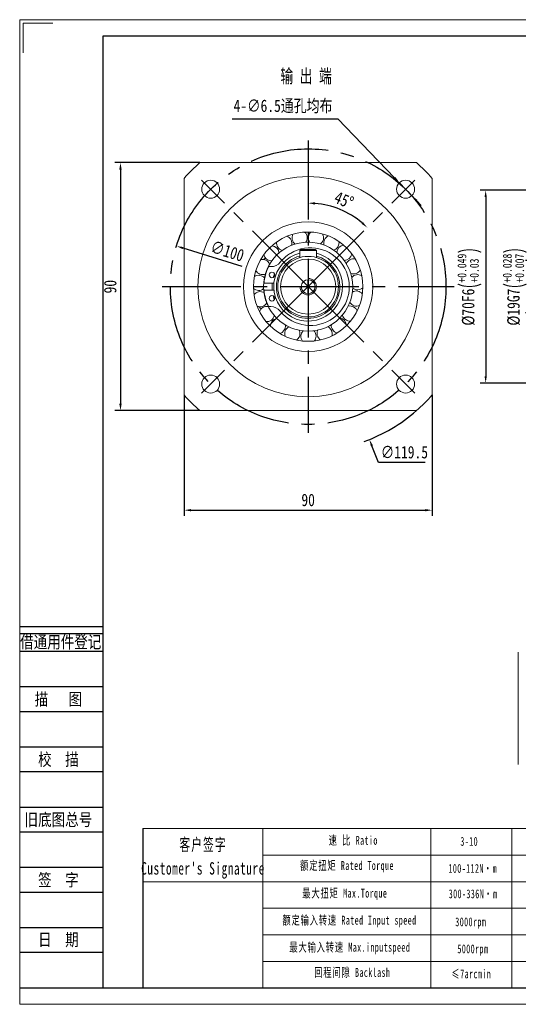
# Model space of a CAD drawing. Header units: millimetres. Extents: x 0 to 505, y 0 to 357.
# Tile 1 of 3: x 0 to 181, y 0 to 357. Entities that reach past the tile are written whole.
import ezdxf
from ezdxf.enums import TextEntityAlignment as Align

# ---------------------------------------------------------------- set-up
doc = ezdxf.new("R2010")
doc.units = ezdxf.units.MM
doc.header["$LTSCALE"] = 1.5
doc.header["$PDSIZE"] = -1
doc.linetypes.add('CENTER2', pattern=[28.575, 19.05, -3.175, 3.175, -3.175])
doc.layers.get('0').update_dxf_attribs({"lineweight": 18})
doc.layers.get('Defpoints').update_dxf_attribs({"lineweight": 18})
for name, color, linetype in [('2细线层', 4, 'Continuous'), ('3中心线层', 1, 'CENTER2'), ('6文字层', 3, 'Continuous'), ('7标注层', 4, 'Continuous')]:
    doc.layers.add(name, color=color, linetype=linetype)
doc.layers.add('SLD-0', color=7, linetype='Continuous', lineweight=18)
doc.layers.add('图框_外框线', color=7, linetype='Continuous', lineweight=18)
doc.styles.get("Standard").update_dxf_attribs({"font": 'txt', "width": 0.707})
doc.styles.add('TH_GBDIM', font='txt', dxfattribs={"width": 0.8})
doc.styles.add('宋体', font='txt', dxfattribs={"width": 0.8})
doc.styles.add('标准', font='txt', dxfattribs={"width": 0.667})
doc.dimstyles.new('TH_GBDIM', dxfattribs={"dimtxt": 3.5, "dimasz": 2.5, "dimexe": 2, "dimexo": 0, "dimgap": 1.5, "dimtad": 1, "dimdec": 1, "dimdsep": 46, "dimtxsty": 'TH_GBDIM', "dimcen": 2.5, "dimdle": 5, "dimclrd": 4, "dimclre": 4, "dimclrt": 3, "dimadec": 0, "dimazin": 2, "dimtfac": 0.714286, "dimtdec": 1, "dimtmove": 0, "dimatfit": 3, "dimfxl": 1, "dimtolj": 1, "dimarcsym": 0})

# ---------------------------------------------------------------- blocks, each defined once
blk = doc.blocks.new('*D85')
at = {"layer": '7标注层', "color": 4, "lineweight": -2}
for p, q in [((207.57, 269.95), (183.49, 269.95)), ((185.49, 267.45), (185.49, 253.45)), ((207.57, 250.95), (183.49, 250.95))]:
    blk.add_line(p, q, dxfattribs=at)
at = {"layer": '7标注层', "color": 4}
for points in [[(185.9, 267.45), (185.07, 267.45), (185.49, 269.95)], [(185.07, 253.45), (185.9, 253.45), (185.49, 250.95)]]:
    blk.add_solid(points, dxfattribs=at)
at = {"layer": 'Defpoints', "color": 0}
for p in [(207.57, 269.95), (185.49, 250.95), (207.57, 250.95)]:
    blk.add_point(p, dxfattribs=at)
at = {"layer": '7标注层', "color": 3, "insert": (179.66, 260.45), "char_height": 4.5, "attachment_point": 5, "rotation": 90, "style": 'TH_GBDIM'}
blk.add_mtext('\\A1;{%%c19}{}{G7\\H0.7143x;{\\H2x;\\W0.5;(}\\S+0.028^ +0.007;{\\H2x;\\W0.5;)}}', dxfattribs=at)
blk = doc.blocks.new('*D86')
at = {"layer": '7标注层', "color": 4, "lineweight": -2}
for p, q in [((197.57, 295.45), (167.04, 295.45)), ((169.04, 292.95), (169.04, 227.95)), ((197.57, 225.45), (167.04, 225.45))]:
    blk.add_line(p, q, dxfattribs=at)
at = {"layer": '7标注层', "color": 4}
for points in [[(169.45, 292.95), (168.62, 292.95), (169.04, 295.45)], [(168.62, 227.95), (169.45, 227.95), (169.04, 225.45)]]:
    blk.add_solid(points, dxfattribs=at)
at = {"layer": 'Defpoints', "color": 0}
for p in [(197.57, 295.45), (169.04, 225.45), (197.57, 225.45)]:
    blk.add_point(p, dxfattribs=at)
at = {"layer": '7标注层', "color": 3, "insert": (163.21, 260.45), "char_height": 4.5, "attachment_point": 5, "rotation": 90, "style": 'TH_GBDIM'}
blk.add_mtext('\\A1;{%%c70}{}{F6\\H0.7143x;{\\H2x;\\W0.5;(}\\S+0.049^ +0.03;{\\H2x;\\W0.5;)}}', dxfattribs=at)
blk = doc.blocks.new('*D95')
at = {"layer": '7标注层', "color": 4, "lineweight": -2}
for p, q in [((59.63, 221.14), (59.63, 177.32)), ((149.63, 221.14), (149.63, 177.32)), ((62.13, 179.32), (147.13, 179.32))]:
    blk.add_line(p, q, dxfattribs=at)
at = {"layer": '7标注层', "color": 4}
for points in [[(62.13, 179.74), (62.13, 178.91), (59.63, 179.32)], [(147.13, 178.91), (147.13, 179.74), (149.63, 179.32)]]:
    blk.add_solid(points, dxfattribs=at)
at = {"layer": 'Defpoints', "color": 0}
for p in [(59.63, 221.14), (149.63, 221.14), (149.63, 179.32)]:
    blk.add_point(p, dxfattribs=at)
at = {"layer": '7标注层', "color": 3, "insert": (104.63, 183.02), "char_height": 4.5, "attachment_point": 5, "style": 'TH_GBDIM'}
blk.add_mtext('\\A1;90', dxfattribs=at)
blk = doc.blocks.new('*D65')
at = {"layer": '7标注层', "color": 4, "lineweight": -2}
for p, q in [((65.32, 305.45), (34.54, 305.45)), ((36.54, 302.95), (36.54, 217.95)), ((65.32, 215.45), (34.54, 215.45))]:
    blk.add_line(p, q, dxfattribs=at)
at = {"layer": '7标注层', "color": 4}
for points in [[(36.96, 302.95), (36.12, 302.95), (36.54, 305.45)], [(36.12, 217.95), (36.96, 217.95), (36.54, 215.45)]]:
    blk.add_solid(points, dxfattribs=at)
at = {"layer": 'Defpoints', "color": 0}
for p in [(65.32, 305.45), (36.54, 215.45), (65.32, 215.45)]:
    blk.add_point(p, dxfattribs=at)
at = {"layer": '7标注层', "color": 3, "insert": (32.84, 260.45), "char_height": 4.5, "attachment_point": 5, "rotation": 90, "style": 'TH_GBDIM'}
blk.add_mtext('\\A1;90', dxfattribs=at)
blk = doc.blocks.new('*D66')
at = {"layer": '7标注层', "color": 4, "lineweight": -2}
blk.add_line((80.72, 267.82), (59.23, 274.43), dxfattribs=at)
at = {"layer": '7标注层', "color": 4}
blk.add_solid([(59.36, 274.83), (59.11, 274.04), (56.84, 275.17)], dxfattribs=at)
at = {"layer": 'Defpoints', "color": 0}
for p in [(56.84, 275.17), (152.41, 245.73)]:
    blk.add_point(p, dxfattribs=at)
at = {"layer": '7标注层', "color": 3, "insert": (75.31, 273.35), "char_height": 4.5, "attachment_point": 5, "rotation": 342.881, "style": 'TH_GBDIM'}
blk.add_mtext('\\A1;∅100', dxfattribs=at)
blk = doc.blocks.new('*D67')
at = {"layer": '7标注层', "color": 4, "lineweight": -2}
for p, q in [((77.07, 321.41), (115.45, 321.41)), ((115.45, 321.41), (136.01, 299.96)), ((142.23, 293.46), (137.74, 298.15)), ((143.96, 291.66), (145.69, 289.85))]:
    blk.add_line(p, q, dxfattribs=at)
at = {"layer": '7标注层', "color": 4}
for points in [[(135.71, 299.67), (136.31, 300.25), (137.74, 298.15)], [(144.26, 291.94), (143.66, 291.37), (142.23, 293.46)]]:
    blk.add_solid(points, dxfattribs=at)
at = {"layer": 'Defpoints', "color": 0}
for p in [(137.74, 298.15), (142.23, 293.46)]:
    blk.add_point(p, dxfattribs=at)
at = {"layer": '7标注层', "color": 3, "insert": (95.51, 325.87), "char_height": 4.5, "attachment_point": 5, "style": 'TH_GBDIM'}
blk.add_mtext('\\A1;{4-∅6.5通孔均布}{}{}', dxfattribs=at)
blk = doc.blocks.new('*D68')
at = {"color": 4, "lineweight": -2}
blk.add_arc((104.63, 260.45), 30.32, 49.7259, 85.2741, dxfattribs=at)
at = {"color": 4}
for points in [[(107.14, 291.08), (107.11, 290.25), (104.63, 290.77)], [(123.95, 283.28), (124.51, 283.89), (126.07, 281.89)]]:
    blk.add_solid(points, dxfattribs=at)
at = {"layer": 'Defpoints', "color": 0}
for p in [(104.63, 313.45), (143.33, 299.15), (119.79, 286.71), (104.63, 260.45), (104.63, 207.45)]:
    blk.add_point(p, dxfattribs=at)
at = {"color": 3, "insert": (117.64, 291.86), "char_height": 4.5, "attachment_point": 5, "rotation": 337.5, "style": 'TH_GBDIM'}
blk.add_mtext('\\A1;45%%d', dxfattribs=at)
blk = doc.blocks.new('*D82')
at = {"layer": '7标注层', "color": 4, "lineweight": -2}
for p, q in [((104.63, 257.95), (104.63, 262.95)), ((102.13, 260.45), (107.13, 260.45)), ((130.2, 196.6), (127.77, 202.66)), ((147.03, 196.6), (130.2, 196.6))]:
    blk.add_line(p, q, dxfattribs=at)
blk.add_arc((104.63, 260.45), 59.75, 289.9096, 311.1371, dxfattribs=at)
at = {"layer": '7标注层', "color": 4}
blk.add_solid([(128.16, 202.82), (127.39, 202.51), (126.84, 204.99)], dxfattribs=at)
at = {"layer": 'Defpoints', "color": 0}
for p in [(82.41, 315.92), (126.84, 204.99)]:
    blk.add_point(p, dxfattribs=at)
at = {"layer": '7标注层', "color": 3, "insert": (139.55, 200.35), "char_height": 4.5, "attachment_point": 5, "style": 'TH_GBDIM'}
blk.add_mtext('\\A1;∅119.5', dxfattribs=at)

msp = doc.modelspace()

# ---------------------------------------------------------------- linework, layer by layer
at = {"color": 7, "linetype": 'Continuous', "lineweight": 15}
for p, q in [((65.321756, 305.451955), (143.93632, 305.451955)), ((59.629039, 221.144672), (59.629039, 299.759238)), ((149.629039, 299.759238), (149.629039, 221.144672)), ((101.629037, 273.551955), (102.029038, 273.951955)), ((101.629037, 273.551955), (107.629038, 273.551955)), ((101.629037, 273.551955), (101.629037, 271.03496)), ((107.229037, 273.951955), (102.029038, 273.951955)), ((107.629038, 273.551955), (107.229037, 273.951955)), ((107.629038, 273.551955), (107.629038, 271.03496)), ((91.045913, 267.712304), (90.315348, 267.712861)), ((88.628745, 261.714144), (92.19265, 261.711429)), ((92.190746, 259.21143), (88.626839, 259.214145)), ((91.966563, 257.094613), (92.235227, 256.208907)), ((92.235227, 256.208907), (92.393973, 255.770802)), ((90.304301, 253.212865), (91.034867, 253.212309)), ((143.93632, 215.451955), (65.321756, 215.451955)), ((180.880108, 127.369026), (180.880108, 86.972529))]:
    msp.add_line(p, q, dxfattribs=at)
for p, q in [((88.210103, 63.767622), (88.210103, 6.005917)), ((149.179145, 63.767622), (149.179145, 6.005917))]:
    msp.add_line(p, q)
at = {"color": 7, "linetype": 'Continuous', "lineweight": 15, "flags": 128}
for points in [[(115.788754, 276.847742), (115.812657, 276.69706), (115.835644, 276.360859)], [(88.478929, 270.290674), (88.875034, 270.721945), (89.046746, 270.976189)], [(92.401119, 265.151744), (92.069219, 264.174986), (91.971693, 263.828585)], [(96.397753, 246.537679), (96.405496, 246.474657), (96.422265, 246.189966)]]:
    msp.add_lwpolyline(points, dxfattribs=at)
at = {"color": 7, "linetype": 'Continuous', "lineweight": 15}
for centre, radius in [((104.629037, 260.451955), 40), ((69.273698, 295.807294), 3.25), ((139.984377, 295.807294), 3.25), ((104.629037, 260.451955), 23.5), ((104.629037, 260.451955), 19.833333), ((104.629037, 260.451955), 16.166667), ((104.629037, 260.451955), 11), ((104.629037, 260.451955), 10), ((91.503018, 264.711955), 1), ((91.496542, 256.211958), 1), ((69.273698, 225.096616), 3.25), ((139.984377, 225.096616), 3.25)]:
    msp.add_circle(centre, radius, dxfattribs=at)
msp.add_circle((104.629037, 260.451955), 2.5)
for centre, radius, start, end in [((104.629037, 260.451955), 59.75, 131.13705622, 138.86294378), ((104.629037, 260.451955), 59.75, 41.13705622, 48.86294378), ((95.95202, 276.222477), 2.75, 0.3987515, 67.44538022), ((101.542845, 278.18541), 2.75, 151.24685963, 235.03457295), ((101.542845, 278.18541), 2.75, 0.3987515, 48.4980118), ((107.468106, 278.226647), 2.75, 132.2994912, 216.08720453), ((107.468106, 278.226647), 2.75, 0.3987515, 29.55064338), ((113.085711, 276.341721), 2.75, 113.35212278, 197.13983611), ((91.301484, 272.550564), 2.75, 2.60503532, 86.39274864), ((95.95202, 276.222477), 2.75, 170.19422805, 253.98194137), ((95.95202, 276.222477), 2.75, 343.6576669, 0.3987515), ((101.542845, 278.18541), 2.75, 324.71029848, 0.3987515), ((107.468106, 278.226647), 2.75, 305.76293006, 0.3987515), ((113.085711, 276.341721), 2.75, 286.81556164, 0.3987515), ((117.786904, 272.734893), 2.75, 94.40475436, 178.19246768), ((91.301484, 272.550564), 2.75, 189.14159647, 272.92930979), ((104.629037, 260.451955), 12.5, 103.88654039, 18.5), ((105.459037, 260.451323), 14.1, 219.13351979, 121.03396075), ((105.459037, 260.451323), 14.1, 111.70150337, 140.77918556), ((104.629037, 260.451955), 12.5, 18.5, 76.11345942), ((117.786904, 272.734893), 2.75, 267.86819321, 351.65590654), ((88.095196, 267.567578), 2.75, 21.55240374, 105.34011706), ((91.049341, 272.212303), 4.5, 269.95635267, 320.77918556), ((104.629037, 260.451955), 11.5, 105.12166531, 360), ((104.629037, 260.451955), 11.5, 360, 74.87833469), ((121.062238, 267.797017), 2.75, 75.45738594, 159.24509926), ((86.680606, 261.813505), 2.75, 40.49977216, 124.28748548), ((88.095196, 267.567578), 2.75, 208.08896489, 291.87667821), ((104.629037, 260.451955), 16.05, 153.10268579, 175.48954115), ((121.062238, 267.797017), 2.75, 248.92082479, 332.70853812), ((122.556779, 262.06319), 2.75, 56.51001752, 140.29773084), ((104.629037, 260.451955), 13.1, 174.4808676, 185.43183774), ((86.680606, 261.813505), 2.75, 227.03633331, 310.82404663), ((87.211007, 255.911886), 2.75, 59.44714058, 143.2348539), ((104.629037, 260.451955), 16.05, 184.42316419, 206.81001956), ((122.108572, 256.15476), 2.75, 37.5626491, 121.35036242), ((122.556779, 262.06319), 2.75, 229.97345637, 313.76116969), ((87.211007, 255.911886), 2.75, 245.98370173, 329.77141505), ((122.108572, 256.15476), 2.75, 211.02608795, 294.81380127), ((85.237667, 250.491295), 3, 38.28919258, 73.17725618), ((89.628922, 250.502254), 2.75, 78.394509, 162.18222233), ((91.031439, 248.71231), 4.5, 39.13351979, 89.95635267), ((119.766186, 250.711999), 2.75, 18.61528068, 102.402994), ((89.628922, 250.502254), 2.75, 264.93107015, 348.71878347), ((93.672332, 246.170827), 2.75, 97.34187743, 181.12959075), ((115.783455, 246.324713), 2.75, 173.13135111, 256.91906443), ((115.783455, 246.324713), 2.75, 0.3987515, 83.45562558), ((119.766186, 250.711999), 2.75, 192.07871953, 275.86643285), ((93.672332, 246.170827), 2.75, 283.87843857, 0.3987515), ((98.903072, 243.386982), 2.75, 116.28924585, 200.07695917), ((98.903072, 243.386982), 2.75, 302.82580699, 0.3987515), ((98.903072, 243.386982), 2.75, 0.3987515, 26.61352032), ((104.754308, 242.452391), 2.75, 135.23661427, 219.02432759), ((104.754308, 242.452391), 2.75, 0.3987515, 45.56088874), ((110.591969, 243.468332), 2.75, 154.18398269, 237.97169601), ((110.591969, 243.468332), 2.75, 0.3987515, 64.50825716), ((110.591969, 243.468332), 2.75, 340.72054384, 0.3987515), ((104.754308, 242.452391), 2.75, 321.77317542, 0.3987515), ((104.629037, 260.451955), 59.75, 221.13705622, 228.86294378), ((104.629037, 260.451955), 59.75, 311.13705622, 318.86294378)]:
    msp.add_arc(centre, radius, start, end, dxfattribs=at)
at = {"color": 4}
msp.add_arc((104.629037, 260.451955), 3, 180, 90, dxfattribs=at)
at = {"color": 7, "linetype": 'Continuous', "lineweight": 15}
msp.add_open_spline([(180.880108, 127.763655), (180.880108, 127.369026)], degree=1, dxfattribs=at)
at = {"layer": '2细线层'}
for p, q in [((-0.025033, 137.173305), (30.078966, 137.173305)), ((-0.025033, 134.601589), (30.078966, 134.601589)), ((-0.025033, 128.172299), (30.078966, 128.172299)), ((-0.025033, 115.313719), (30.078966, 115.313719)), ((-0.025033, 106.312714), (30.078966, 106.312714)), ((-0.025033, 93.454134), (30.078966, 93.454134)), ((-0.025033, 84.453128), (30.078966, 84.453128)), ((-0.025033, 71.594549), (30.078966, 71.594549)), ((-0.025033, 62.593543), (30.078966, 62.593543)), ((-0.025033, 49.734964), (30.078966, 49.734964)), ((-0.025033, 40.733958), (30.078966, 40.733958)), ((-0.025033, 27.875378), (30.078966, 27.875378)), ((-0.025033, 18.874373), (30.078966, 18.874373)), ((-0.025033, 6.015793), (30.078966, 6.015793))]:
    msp.add_line(p, q, dxfattribs=at)
at = {"layer": '3中心线层'}
for p, q in [((104.629037, 313.451955), (104.629037, 207.451955)), ((104.629037, 260.451955), (65.927115, 299.153878)), ((104.629037, 260.451955), (143.33096, 299.153878)), ((51.629037, 260.451955), (157.629037, 260.451955)), ((104.629037, 260.451955), (65.927115, 221.750032)), ((104.629037, 260.451955), (143.33096, 221.750032))]:
    msp.add_line(p, q, dxfattribs=at)
msp.add_circle((104.629037, 260.451955), 50, dxfattribs=at)
at = {"layer": '7标注层', "color": 0}
msp.add_line((44.637919, 63.767622), (44.637919, 6.015793), dxfattribs=at)
at = {"layer": 'SLD-0'}
msp.add_line((178.555105, 63.767622), (178.555105, 6.022363), dxfattribs=at)
at = {"layer": '图框_外框线'}
for p, q in [((44.637919, 63.767622), (499.310838, 63.767622)), ((88.210103, 54.131707), (343.745623, 54.131707)), ((44.637919, 44.495792), (499.310838, 44.495792)), ((88.210103, 34.859877), (499.310838, 34.859877)), ((88.210103, 25.223961), (499.310838, 25.223961)), ((88.210103, 15.588046), (499.310838, 15.588046))]:
    msp.add_line(p, q, dxfattribs=at)
at = {"layer": '图框_外框线', "color": 3}
msp.add_lwpolyline([(0, 0), (505.326631, 0), (505.326631, 357.338118), (0, 357.338118)], close=True, dxfattribs=at)
msp.add_lwpolyline([(1.203159, 345.306531), (1.203159, 356.134959), (12.031586, 356.134959)], dxfattribs=at)
at = {"layer": '图框_外框线', "color": 3, "lineweight": 25}
msp.add_lwpolyline([(30.078966, 6.015793), (499.310838, 6.015793), (499.310838, 351.322325), (30.078966, 351.322325)], close=True, dxfattribs=at)

# ---------------------------------------------------------------- texts
at = {"color": 3, "insert": (94.597978, 339.371141), "char_height": 5, "width": 20.39929401, "attachment_point": 1}
msp.add_mtext('输 出 端', dxfattribs=at)
at = {"layer": '6文字层', "color": 3, "style": '宋体', "width": 0.8}
for s, p in [('借通用件登记', (14.863721, 131.557429)), ('描   图', (14.005742, 110.813217)), ('校  描', (14.005742, 88.953631)), ('旧底图总号', (14.005742, 67.094046)), ('签  字', (14.005742, 45.234461)), ('日  期', (14.013759, 23.503211))]:
    msp.add_text(s, height=4.5005028, dxfattribs=at).set_placement(p, align=Align.MIDDLE)
at = {"layer": 'SLD-0', "color": 1, "attachment_point": 2, "line_spacing_factor": 1.15057, "style": '标准'}
for s, insert, char_height, width in [("\\T1.1;客户签字\\PCustomer's Signature", (66.499115, 60.20226), 4.49676045, 55.9401637), ('\\T1.1;速 比 Ratio', (120.97913, 61.11802), 3.21197175, 26.24473424), ('\\pxqc;{\\T1.1;3-10}', (163.073649, 60.747545), 3.21197175, 13.65663261), ('\\T1.1;额定扭矩 Rated Torque', (118.721419, 51.980651), 3.21197175, 57.02767834), ('\\T1.1;100-112N·m', (164.347576, 50.927306), 3.21197175, 26.60355605), ('\\T1.1;最大扭矩 Max.Torque', (117.93122, 41.940822), 3.21197175, 37.91413641), ('\\T1.1;300-336N·m', (164.461553, 41.701136), 3.21197175, 31.94452153), ('\\T1.1;额定输入转速 Rated Input speed', (119.624503, 32.126603), 3.21197175, 50.40658762), ('{\\T1.1;环境温度 Enviromental Temperature}', (211.310237, 32.61179), 3.21197175, 116.54053202), ('\\T1.1;3000rpm', (163.629177, 31.542335), 3.21197175, 22.131788), ('\\T1.1;最大输入转速 Max.inputspeed ', (119.737389, 22.312391), 3.21197175, 50.69778594), ('\\T1.1;5000rpm', (164.395752, 21.734831), 3.21197175, 70.23236091), ('\\T1.1;回程间隙 Backlash', (120.640473, 13.175021), 3.21197175, 41.10792846), ('{\\T1.1;≤7arcmin }', (163.80841, 12.6429), 3.21197175, 24.70804158)]:
    msp.add_mtext(s, dxfattribs=dict(at, insert=insert, char_height=char_height, width=width))

# ---------------------------------------------------------------- dimensions: what is measured, and where the dimension line sits
dim = msp.add_angular_dim_2l(base=(119.78814, 286.70829), line1=((104.629037, 260.451955), (143.33096, 299.153878)), line2=((104.629037, 313.451955), (104.629037, 207.451955)), dimstyle='TH_GBDIM', override={"dimtxt": 4.5})
dim.commit()
dim.dimension.update_dxf_attribs({"geometry": '*D68', "text_midpoint": (117.637513, 291.857193)})
at = {"layer": '7标注层'}
dim = msp.add_diameter_dim_2p(p1=(142.23304, 293.460805), p2=(137.735713, 298.153784), text='{4-<>通孔均布}{}{}', dimstyle='TH_GBDIM', override={"dimtxt": 4.5, "dimgap": 1.5, "dimtad": 1, "dimtih": 0, "dimtoh": 1, "dimdec": 1, "dimlfac": 1, "dimse1": 0, "dimse2": 0, "dimsd1": 0, "dimsd2": 0, "dimtix": 0, "dimtofl": 1, "dimatfit": 3}, dxfattribs=at)
dim.commit()
dim.dimension.update_dxf_attribs({"geometry": '*D67', "text_midpoint": (95.508061, 321.408475), "dimtype": 163})
for p1, p2, override, picture, middle in [((82.413115, 315.918299), (126.84496, 204.985611), {"dimtxt": 4.5, "dimtih": 1, "dimtoh": 1, "dimtofl": 0}, '*D82', (139.548414, 196.597026)), ((152.413813, 245.734102), (56.844262, 275.169808), {"dimtxt": 4.5, "dimgap": 1.5, "dimtad": 1, "dimtih": 0, "dimtoh": 0, "dimdec": 5, "dimlfac": 1, "dimse1": 0, "dimse2": 0, "dimsd1": 0, "dimsd2": 0, "dimtix": 0}, '*D66', (74.224011, 269.816793))]:
    dim = msp.add_diameter_dim_2p(p1=p1, p2=p2, dimstyle='TH_GBDIM', override=override, dxfattribs=at)
    dim.commit()
    dim.dimension.update_dxf_attribs({"geometry": picture, "text_midpoint": middle, "dimtype": 163})
dim = msp.add_linear_dim(base=(36.539305, 215.451955), p1=(65.321754, 305.451955), p2=(65.321756, 215.451955), angle=90, dimstyle='TH_GBDIM', override={"dimtxt": 4.5, "dimexo": 0, "dimgap": 1.5, "dimtad": 1, "dimjust": 0, "dimdec": 5, "dimlfac": 1, "dimse1": 0, "dimse2": 0, "dimsd1": 0, "dimsd2": 0}, dxfattribs=at)
dim.commit()
dim.dimension.update_dxf_attribs({"geometry": '*D65', "text_midpoint": (32.839585, 260.451955)})
dim = msp.add_linear_dim(base=(169.037339, 225.451957), p1=(197.572414, 295.451955), p2=(197.572414, 225.451957), angle=90, text='{%%c<>}{}{F6\\H0.7143x;{\\H2x;\\W0.5;(}\\S+0.049^ +0.03;{\\H2x;\\W0.5;)}}', dimstyle='TH_GBDIM', override={"dimtxt": 4.5, "dimexo": 0, "dimgap": 1.5, "dimtad": 1, "dimjust": 0, "dimdec": 5, "dimlfac": 1, "dimse1": 0, "dimse2": 0, "dimsd1": 0, "dimsd2": 0}, dxfattribs=at)
dim.commit()
dim.dimension.update_dxf_attribs({"geometry": '*D86', "text_midpoint": (163.211135, 260.451956)})
dim = msp.add_linear_dim(base=(185.485419, 250.951955), p1=(207.572412, 269.951955), p2=(207.572412, 250.951955), angle=90, text='{%%c<>}{}{G7\\H0.7143x;{\\H2x;\\W0.5;(}\\S+0.028^ +0.007;{\\H2x;\\W0.5;)}}', dimstyle='TH_GBDIM', override={"dimtxt": 4.5, "dimdec": 5}, dxfattribs=at)
dim.commit()
dim.dimension.update_dxf_attribs({"geometry": '*D85', "text_midpoint": (185.485419, 260.451955), "dimtype": 160})
dim = msp.add_linear_dim(base=(149.629039, 179.32391), p1=(59.629039, 221.144672), p2=(149.629039, 221.144672), dimstyle='TH_GBDIM', override={"dimtxt": 4.5, "dimexo": 0, "dimgap": 1.5, "dimtad": 1, "dimjust": 0, "dimdec": 5, "dimlfac": 1, "dimse1": 0, "dimse2": 0, "dimsd1": 0, "dimsd2": 0}, dxfattribs=at)
dim.commit()
dim.dimension.update_dxf_attribs({"geometry": '*D95', "text_midpoint": (104.629039, 179.32391), "dimtype": 160})

doc.saveas('drawing.dxf')
